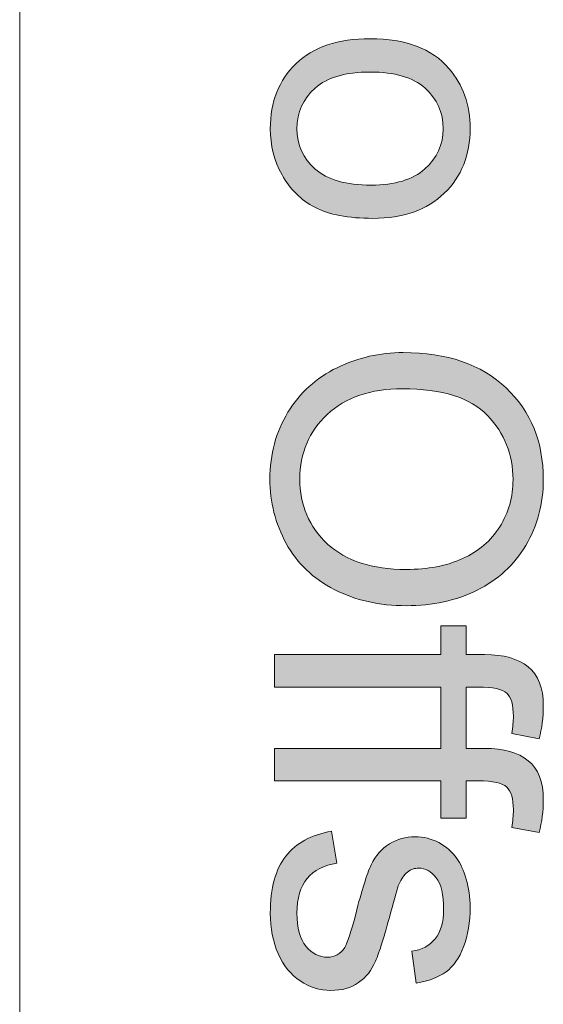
# Model space of a CAD drawing. Header units: millimetres. Extents: x 4 to 594, y -297 to -6.
# Tile 26 of 134: x 49 to 63, y -135 to -109. Entities that reach past the tile are written whole.
import ezdxf

# ---------------------------------------------------------------- set-up
doc = ezdxf.new("R2010")
doc.units = ezdxf.units.MM
doc.header["$MEASUREMENT"] = 0
doc.layers.add('Layer 1', color=7, linetype='Continuous', lineweight=0)

# ---------------------------------------------------------------- blocks, each defined once
blk = doc.blocks.new('Block_2')
at = {"layer": 'Layer 1', "true_color": 0x010101, "transparency": 33554687}
h = blk.add_hatch(color=18, dxfattribs=at)
edge = h.paths.add_edge_path()
edge.add_spline(control_points=[(58.012, -110.067), (57.357, -110.067), (56.866, -110.21), (56.542, -110.496), (56.216, -110.784), (56.053, -111.145), (56.053, -111.581), (56.053, -112.013), (56.216, -112.371), (56.544, -112.659), (56.871, -112.946), (57.37, -113.089), (58.04, -113.089), (58.672, -113.089), (59.151, -112.944), (59.476, -112.656), (59.802, -112.368), (59.965, -112.009), (59.965, -111.581), (59.965, -111.145), (59.803, -110.784), (59.479, -110.496), (59.155, -110.21), (58.666, -110.067), (58.012, -110.067)], knot_values=[0, 0, 0, 0, 1, 1, 1, 2, 2, 2, 3, 3, 3, 4, 4, 4, 5, 5, 5, 6, 6, 6, 7, 7, 7, 8, 8, 8, 8], degree=3, periodic=0)
edge = h.paths.add_edge_path()
edge.add_spline(control_points=[(58.014, -109.178), (58.96, -109.178), (59.662, -109.441), (60.118, -109.969), (60.496, -110.409), (60.686, -110.947), (60.686, -111.581), (60.686, -112.284), (60.455, -112.86), (59.994, -113.308), (59.535, -113.754), (58.898, -113.978), (58.086, -113.978), (57.428, -113.978), (56.911, -113.879), (56.534, -113.682), (56.157, -113.484), (55.864, -113.196), (55.655, -112.818), (55.446, -112.441), (55.342, -112.027), (55.342, -111.581), (55.342, -110.863), (55.571, -110.284), (56.03, -109.841), (56.489, -109.398), (57.151, -109.178), (58.014, -109.178), (58.014, -109.178), (58.014, -109.178), (58.014, -109.178)], knot_values=[0, 0, 0, 0, 1, 1, 1, 2, 2, 2, 3, 3, 3, 4, 4, 4, 5, 5, 5, 6, 6, 6, 7, 7, 7, 8, 8, 8, 9, 9, 9, 10, 10, 10, 10], degree=3, periodic=0)
h = blk.add_hatch(color=18, dxfattribs=at)
edge = h.paths.add_edge_path()
edge.add_spline(control_points=[(58.876, -118.532), (58.025, -118.532), (57.355, -118.761), (56.866, -119.218), (56.377, -119.676), (56.132, -120.251), (56.132, -120.942), (56.132, -121.647), (56.379, -122.225), (56.873, -122.681), (57.367, -123.135), (58.068, -123.362), (58.977, -123.362), (59.551, -123.362), (60.054, -123.265), (60.482, -123.071), (60.91, -122.876), (61.242, -122.592), (61.478, -122.218), (61.713, -121.843), (61.832, -121.423), (61.832, -120.957), (61.832, -120.295), (61.604, -119.725), (61.15, -119.248), (60.696, -118.771), (59.938, -118.532), (58.876, -118.532)], knot_values=[0, 0, 0, 0, 1, 1, 1, 2, 2, 2, 3, 3, 3, 4, 4, 4, 5, 5, 5, 6, 6, 6, 7, 7, 7, 8, 8, 8, 9, 9, 9, 9], degree=3, periodic=0)
edge = h.paths.add_edge_path()
edge.add_spline(control_points=[(58.893, -117.564), (60.065, -117.564), (60.984, -117.88), (61.647, -118.511), (62.311, -119.141), (62.641, -119.954), (62.641, -120.952), (62.641, -121.606), (62.485, -122.193), (62.174, -122.718), (61.863, -123.242), (61.428, -123.642), (60.87, -123.917), (60.314, -124.192), (59.681, -124.33), (58.975, -124.33), (58.259, -124.33), (57.617, -124.185), (57.052, -123.896), (56.486, -123.606), (56.058, -123.196), (55.768, -122.666), (55.477, -122.134), (55.332, -121.561), (55.332, -120.947), (55.332, -120.28), (55.493, -119.686), (55.814, -119.161), (56.135, -118.637), (56.573, -118.239), (57.13, -117.969), (57.684, -117.699), (58.272, -117.564), (58.893, -117.564), (58.893, -117.564), (58.893, -117.564), (58.893, -117.564)], knot_values=[0, 0, 0, 0, 1, 1, 1, 2, 2, 2, 3, 3, 3, 4, 4, 4, 5, 5, 5, 6, 6, 6, 7, 7, 7, 8, 8, 8, 9, 9, 9, 10, 10, 10, 11, 11, 11, 12, 12, 12, 12], degree=3, periodic=0)
h = blk.add_hatch(color=18, dxfattribs=at)
edge = h.paths.add_edge_path()
edge.add_spline(control_points=[(55.45, -128.145), (55.45, -128.145), (59.905, -128.145), (59.905, -128.145), (59.905, -128.145), (59.905, -126.505), (59.905, -126.505), (59.905, -126.505), (55.45, -126.505), (55.45, -126.505), (55.45, -126.505), (55.45, -125.636), (55.45, -125.636), (55.45, -125.636), (59.905, -125.636), (59.905, -125.636), (59.905, -125.636), (59.905, -124.865), (59.905, -124.865), (59.905, -124.865), (60.577, -124.865), (60.577, -124.865), (60.577, -124.865), (60.577, -125.636), (60.577, -125.636), (60.577, -125.636), (61.073, -125.636), (61.073, -125.636), (61.58, -125.636), (61.968, -125.746), (62.236, -125.965), (62.506, -126.182), (62.641, -126.528), (62.641, -127.002), (62.641, -127.313), (62.605, -127.608), (62.531, -127.885), (62.531, -127.885), (61.799, -127.749), (61.799, -127.749), (61.827, -127.578), (61.841, -127.422), (61.841, -127.28), (61.841, -126.982), (61.782, -126.778), (61.664, -126.668), (61.545, -126.559), (61.293, -126.505), (60.908, -126.505), (60.908, -126.505), (60.577, -126.505), (60.577, -126.505), (60.577, -126.505), (60.577, -128.145), (60.577, -128.145), (60.577, -128.145), (61.073, -128.145), (61.073, -128.145), (61.58, -128.145), (61.968, -128.253), (62.236, -128.472), (62.506, -128.691), (62.641, -129.037), (62.641, -129.509), (62.641, -129.821), (62.605, -130.115), (62.531, -130.392), (62.531, -130.392), (61.799, -130.257), (61.799, -130.257), (61.827, -130.087), (61.841, -129.931), (61.841, -129.789), (61.841, -129.49), (61.782, -129.286), (61.664, -129.177), (61.545, -129.067), (61.293, -129.012), (60.908, -129.012), (60.908, -129.012), (60.577, -129.012), (60.577, -129.012), (60.577, -129.012), (60.577, -130.007), (60.577, -130.007), (60.577, -130.007), (59.905, -130.007), (59.905, -130.007), (59.905, -130.007), (59.905, -129.012), (59.905, -129.012), (59.905, -129.012), (55.45, -129.012), (55.45, -129.012), (55.45, -129.012), (55.45, -128.145), (55.45, -128.145)], knot_values=[0, 0, 0, 0, 1, 1, 1, 2, 2, 2, 3, 3, 3, 4, 4, 4, 5, 5, 5, 6, 6, 6, 7, 7, 7, 8, 8, 8, 9, 9, 9, 10, 10, 10, 11, 11, 11, 12, 12, 12, 13, 13, 13, 14, 14, 14, 15, 15, 15, 16, 16, 16, 17, 17, 17, 18, 18, 18, 19, 19, 19, 20, 20, 20, 21, 21, 21, 22, 22, 22, 23, 23, 23, 24, 24, 24, 25, 25, 25, 26, 26, 26, 27, 27, 27, 28, 28, 28, 29, 29, 29, 30, 30, 30, 31, 31, 31, 32, 32, 32, 32], degree=3, periodic=0)
h = blk.add_hatch(color=18, dxfattribs=at)
edge = h.paths.add_edge_path()
edge.add_spline(control_points=[(56.982, -130.356), (56.982, -130.356), (57.12, -131.215), (57.12, -131.215), (56.776, -131.263), (56.512, -131.398), (56.328, -131.618), (56.145, -131.839), (56.053, -132.148), (56.053, -132.544), (56.053, -132.944), (56.134, -133.24), (56.297, -133.434), (56.458, -133.627), (56.649, -133.724), (56.868, -133.724), (57.064, -133.724), (57.219, -133.637), (57.331, -133.464), (57.408, -133.342), (57.505, -133.046), (57.625, -132.575), (57.785, -131.939), (57.923, -131.5), (58.04, -131.253), (58.159, -131.008), (58.32, -130.822), (58.527, -130.695), (58.733, -130.568), (58.962, -130.504), (59.212, -130.504), (59.441, -130.504), (59.652, -130.557), (59.846, -130.66), (60.04, -130.766), (60.202, -130.907), (60.33, -131.087), (60.429, -131.222), (60.513, -131.406), (60.582, -131.638), (60.651, -131.872), (60.686, -132.12), (60.686, -132.387), (60.686, -132.789), (60.628, -133.141), (60.511, -133.444), (60.396, -133.749), (60.238, -133.972), (60.04, -134.117), (59.841, -134.261), (59.576, -134.361), (59.244, -134.415), (59.244, -134.415), (59.125, -133.566), (59.125, -133.566), (59.392, -133.528), (59.601, -133.416), (59.751, -133.232), (59.9, -133.047), (59.974, -132.787), (59.974, -132.45), (59.974, -132.053), (59.909, -131.768), (59.777, -131.599), (59.645, -131.429), (59.49, -131.343), (59.314, -131.343), (59.202, -131.343), (59.1, -131.378), (59.01, -131.449), (58.918, -131.52), (58.84, -131.63), (58.779, -131.781), (58.746, -131.867), (58.672, -132.122), (58.557, -132.547), (58.394, -133.159), (58.259, -133.587), (58.155, -133.831), (58.052, -134.075), (57.898, -134.266), (57.701, -134.404), (57.502, -134.544), (57.255, -134.613), (56.958, -134.613), (56.67, -134.613), (56.399, -134.529), (56.144, -134.359), (55.888, -134.19), (55.691, -133.946), (55.551, -133.629), (55.411, -133.309), (55.342, -132.949), (55.342, -132.547), (55.342, -131.882), (55.48, -131.373), (55.755, -131.024), (56.032, -130.675), (56.44, -130.453), (56.982, -130.356)], knot_values=[0, 0, 0, 0, 1, 1, 1, 2, 2, 2, 3, 3, 3, 4, 4, 4, 5, 5, 5, 6, 6, 6, 7, 7, 7, 8, 8, 8, 9, 9, 9, 10, 10, 10, 11, 11, 11, 12, 12, 12, 13, 13, 13, 14, 14, 14, 15, 15, 15, 16, 16, 16, 17, 17, 17, 18, 18, 18, 19, 19, 19, 20, 20, 20, 21, 21, 21, 22, 22, 22, 23, 23, 23, 24, 24, 24, 25, 25, 25, 26, 26, 26, 27, 27, 27, 28, 28, 28, 29, 29, 29, 30, 30, 30, 31, 31, 31, 32, 32, 32, 33, 33, 33, 33], degree=3, periodic=0)
at = {"layer": 'Layer 1', "color": 240, "lineweight": 0, "true_color": 0xed2224}
blk.add_open_spline([(48.641, -194.83), (48.641, -194.83), (48.641, -74.83), (48.641, -74.83)], degree=3, dxfattribs=at)
at = {"layer": 'Layer 1'}
for points, knots in [([(58.014, -109.178), (58.96, -109.178), (59.662, -109.441), (60.118, -109.969), (60.496, -110.409), (60.686, -110.947), (60.686, -111.581), (60.686, -112.284), (60.455, -112.86), (59.994, -113.308), (59.535, -113.754), (58.898, -113.978), (58.086, -113.978), (57.428, -113.978), (56.911, -113.879), (56.534, -113.682), (56.157, -113.484), (55.864, -113.196), (55.655, -112.818), (55.446, -112.441), (55.342, -112.027), (55.342, -111.581), (55.342, -110.863), (55.571, -110.284), (56.03, -109.841), (56.489, -109.398), (57.151, -109.178), (58.014, -109.178), (58.014, -109.178), (58.014, -109.178), (58.014, -109.178)], [0, 0, 0, 0, 1, 1, 1, 2, 2, 2, 3, 3, 3, 4, 4, 4, 5, 5, 5, 6, 6, 6, 7, 7, 7, 8, 8, 8, 9, 9, 9, 10, 10, 10, 10]), ([(58.012, -110.067), (57.357, -110.067), (56.866, -110.21), (56.542, -110.496), (56.216, -110.784), (56.053, -111.145), (56.053, -111.581), (56.053, -112.013), (56.216, -112.371), (56.544, -112.659), (56.871, -112.946), (57.37, -113.089), (58.04, -113.089), (58.672, -113.089), (59.151, -112.944), (59.476, -112.656), (59.802, -112.368), (59.965, -112.009), (59.965, -111.581), (59.965, -111.145), (59.803, -110.784), (59.479, -110.496), (59.155, -110.21), (58.666, -110.067), (58.012, -110.067)], [0, 0, 0, 0, 1, 1, 1, 2, 2, 2, 3, 3, 3, 4, 4, 4, 5, 5, 5, 6, 6, 6, 7, 7, 7, 8, 8, 8, 8]), ([(58.893, -117.564), (60.065, -117.564), (60.984, -117.88), (61.647, -118.511), (62.311, -119.141), (62.641, -119.954), (62.641, -120.952), (62.641, -121.606), (62.485, -122.193), (62.174, -122.718), (61.863, -123.242), (61.428, -123.642), (60.87, -123.917), (60.314, -124.192), (59.681, -124.33), (58.975, -124.33), (58.259, -124.33), (57.617, -124.185), (57.052, -123.896), (56.486, -123.606), (56.058, -123.196), (55.768, -122.666), (55.477, -122.134), (55.332, -121.561), (55.332, -120.947), (55.332, -120.28), (55.493, -119.686), (55.814, -119.161), (56.135, -118.637), (56.573, -118.239), (57.13, -117.969), (57.684, -117.699), (58.272, -117.564), (58.893, -117.564), (58.893, -117.564), (58.893, -117.564), (58.893, -117.564)], [0, 0, 0, 0, 1, 1, 1, 2, 2, 2, 3, 3, 3, 4, 4, 4, 5, 5, 5, 6, 6, 6, 7, 7, 7, 8, 8, 8, 9, 9, 9, 10, 10, 10, 11, 11, 11, 12, 12, 12, 12]), ([(58.876, -118.532), (58.025, -118.532), (57.355, -118.761), (56.866, -119.218), (56.377, -119.676), (56.132, -120.251), (56.132, -120.942), (56.132, -121.647), (56.379, -122.225), (56.873, -122.681), (57.367, -123.135), (58.068, -123.362), (58.977, -123.362), (59.551, -123.362), (60.054, -123.265), (60.482, -123.071), (60.91, -122.876), (61.242, -122.592), (61.478, -122.218), (61.713, -121.843), (61.832, -121.423), (61.832, -120.957), (61.832, -120.295), (61.604, -119.725), (61.15, -119.248), (60.696, -118.771), (59.938, -118.532), (58.876, -118.532)], [0, 0, 0, 0, 1, 1, 1, 2, 2, 2, 3, 3, 3, 4, 4, 4, 5, 5, 5, 6, 6, 6, 7, 7, 7, 8, 8, 8, 9, 9, 9, 9]), ([(55.45, -128.145), (55.45, -128.145), (59.905, -128.145), (59.905, -128.145), (59.905, -128.145), (59.905, -126.505), (59.905, -126.505), (59.905, -126.505), (55.45, -126.505), (55.45, -126.505), (55.45, -126.505), (55.45, -125.636), (55.45, -125.636), (55.45, -125.636), (59.905, -125.636), (59.905, -125.636), (59.905, -125.636), (59.905, -124.865), (59.905, -124.865), (59.905, -124.865), (60.577, -124.865), (60.577, -124.865), (60.577, -124.865), (60.577, -125.636), (60.577, -125.636), (60.577, -125.636), (61.073, -125.636), (61.073, -125.636), (61.58, -125.636), (61.968, -125.746), (62.236, -125.965), (62.506, -126.182), (62.641, -126.528), (62.641, -127.002), (62.641, -127.313), (62.605, -127.608), (62.531, -127.885), (62.531, -127.885), (61.799, -127.749), (61.799, -127.749), (61.827, -127.578), (61.841, -127.422), (61.841, -127.28), (61.841, -126.982), (61.782, -126.778), (61.664, -126.668), (61.545, -126.559), (61.293, -126.505), (60.908, -126.505), (60.908, -126.505), (60.577, -126.505), (60.577, -126.505), (60.577, -126.505), (60.577, -128.145), (60.577, -128.145), (60.577, -128.145), (61.073, -128.145), (61.073, -128.145), (61.58, -128.145), (61.968, -128.253), (62.236, -128.472), (62.506, -128.691), (62.641, -129.037), (62.641, -129.509), (62.641, -129.821), (62.605, -130.115), (62.531, -130.392), (62.531, -130.392), (61.799, -130.257), (61.799, -130.257), (61.827, -130.087), (61.841, -129.931), (61.841, -129.789), (61.841, -129.49), (61.782, -129.286), (61.664, -129.177), (61.545, -129.067), (61.293, -129.012), (60.908, -129.012), (60.908, -129.012), (60.577, -129.012), (60.577, -129.012), (60.577, -129.012), (60.577, -130.007), (60.577, -130.007), (60.577, -130.007), (59.905, -130.007), (59.905, -130.007), (59.905, -130.007), (59.905, -129.012), (59.905, -129.012), (59.905, -129.012), (55.45, -129.012), (55.45, -129.012), (55.45, -129.012), (55.45, -128.145), (55.45, -128.145)], [0, 0, 0, 0, 1, 1, 1, 2, 2, 2, 3, 3, 3, 4, 4, 4, 5, 5, 5, 6, 6, 6, 7, 7, 7, 8, 8, 8, 9, 9, 9, 10, 10, 10, 11, 11, 11, 12, 12, 12, 13, 13, 13, 14, 14, 14, 15, 15, 15, 16, 16, 16, 17, 17, 17, 18, 18, 18, 19, 19, 19, 20, 20, 20, 21, 21, 21, 22, 22, 22, 23, 23, 23, 24, 24, 24, 25, 25, 25, 26, 26, 26, 27, 27, 27, 28, 28, 28, 29, 29, 29, 30, 30, 30, 31, 31, 31, 32, 32, 32, 32]), ([(56.982, -130.356), (56.982, -130.356), (57.12, -131.215), (57.12, -131.215), (56.776, -131.263), (56.512, -131.398), (56.328, -131.618), (56.145, -131.839), (56.053, -132.148), (56.053, -132.544), (56.053, -132.944), (56.134, -133.24), (56.297, -133.434), (56.458, -133.627), (56.649, -133.724), (56.868, -133.724), (57.064, -133.724), (57.219, -133.637), (57.331, -133.464), (57.408, -133.342), (57.505, -133.046), (57.625, -132.575), (57.785, -131.939), (57.923, -131.5), (58.04, -131.253), (58.159, -131.008), (58.32, -130.822), (58.527, -130.695), (58.733, -130.568), (58.962, -130.504), (59.212, -130.504), (59.441, -130.504), (59.652, -130.557), (59.846, -130.66), (60.04, -130.766), (60.202, -130.907), (60.33, -131.087), (60.429, -131.222), (60.513, -131.406), (60.582, -131.638), (60.651, -131.872), (60.686, -132.12), (60.686, -132.387), (60.686, -132.789), (60.628, -133.141), (60.511, -133.444), (60.396, -133.749), (60.238, -133.972), (60.04, -134.117), (59.841, -134.261), (59.576, -134.361), (59.244, -134.415), (59.244, -134.415), (59.125, -133.566), (59.125, -133.566), (59.392, -133.528), (59.601, -133.416), (59.751, -133.232), (59.9, -133.047), (59.974, -132.787), (59.974, -132.45), (59.974, -132.053), (59.909, -131.768), (59.777, -131.599), (59.645, -131.429), (59.49, -131.343), (59.314, -131.343), (59.202, -131.343), (59.1, -131.378), (59.01, -131.449), (58.918, -131.52), (58.84, -131.63), (58.779, -131.781), (58.746, -131.867), (58.672, -132.122), (58.557, -132.547), (58.394, -133.159), (58.259, -133.587), (58.155, -133.831), (58.052, -134.075), (57.898, -134.266), (57.701, -134.404), (57.502, -134.544), (57.255, -134.613), (56.958, -134.613), (56.67, -134.613), (56.399, -134.529), (56.144, -134.359), (55.888, -134.19), (55.691, -133.946), (55.551, -133.629), (55.411, -133.309), (55.342, -132.949), (55.342, -132.547), (55.342, -131.882), (55.48, -131.373), (55.755, -131.024), (56.032, -130.675), (56.44, -130.453), (56.982, -130.356)], [0, 0, 0, 0, 1, 1, 1, 2, 2, 2, 3, 3, 3, 4, 4, 4, 5, 5, 5, 6, 6, 6, 7, 7, 7, 8, 8, 8, 9, 9, 9, 10, 10, 10, 11, 11, 11, 12, 12, 12, 13, 13, 13, 14, 14, 14, 15, 15, 15, 16, 16, 16, 17, 17, 17, 18, 18, 18, 19, 19, 19, 20, 20, 20, 21, 21, 21, 22, 22, 22, 23, 23, 23, 24, 24, 24, 25, 25, 25, 26, 26, 26, 27, 27, 27, 28, 28, 28, 29, 29, 29, 30, 30, 30, 31, 31, 31, 32, 32, 32, 33, 33, 33, 33])]:
    blk.add_open_spline(points, degree=3, knots=knots, dxfattribs=at)
blk = doc.blocks.new('Block_0')
at = {"layer": 'Layer 1'}
blk.add_blockref('Block_2', (0, 0), dxfattribs=at)

msp = doc.modelspace()

# ---------------------------------------------------------------- block references
at = {"layer": 'Layer 1'}
msp.add_blockref('Block_0', (0, 0), dxfattribs=at)

doc.saveas('drawing.dxf')
